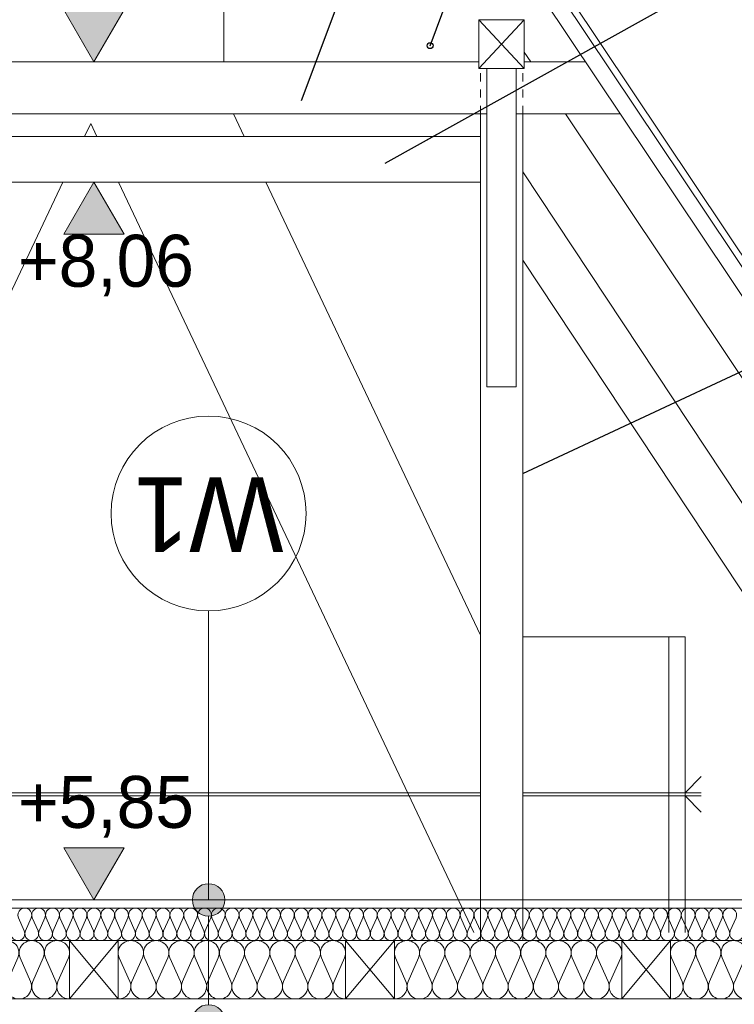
# Model space of a CAD drawing. Extents: x -623047 to -199286, y -27077 to 168279.
# Tile 12 of 194: x -609928 to -607727, y -6796 to -3765. Entities that reach past the tile are written whole.
import ezdxf

# ---------------------------------------------------------------- set-up
doc = ezdxf.new("R2010")
doc.units = 0
doc.header["$MEASUREMENT"] = 0
doc.linetypes.add('Hidden Line', pattern=[50, 25, -25])
for name, color, linetype, lineweight in [('0_Nr_Pióra__21', 7, 'Continuous', 9), ('0_Nr_Pióra__5', 7, 'Continuous', 13), ('Arch opisy_Nr_Pióra__1', 7, 'Continuous', 25), ('Arch opisy_Nr_Pióra__21', 7, 'Continuous', 9), ('INWENT KONST. DREWNIANA_Nr_Pióra__21', 7, 'Continuous', 9), ('INWENT OPISY_Nr_Pióra__21', 7, 'Continuous', 9), ('INWENT WYMIARY_Nr_Pióra__21', 7, 'Continuous', 9), ('Inwentaryzacja Konst._Nr_Pióra__1', 7, 'Continuous', 25)]:
    doc.layers.add(name, color=color, linetype=linetype, lineweight=lineweight)
for name, color, linetype in [('Arch ocieplenie', 7, 'Continuous'), ('Arch opisy', 7, 'Continuous'), ('INWENT WYMIARY', 7, 'Continuous')]:
    doc.layers.add(name, color=color, linetype=linetype)
for name, color, linetype, lineweight, true_color in [('Arch ocieplenie_Nr_Pióra__44', 7, 'Continuous', 13, 0x029e21), ('Arch stropy_Nr_Pióra__9', 7, 'Continuous', 13, 0x3dad99), ('Istniejące kominy_Nr_Pióra__2', 7, 'Continuous', 13, 0x7f7f7f)]:
    doc.layers.add(name, color=color, linetype=linetype, lineweight=lineweight, true_color=true_color)
doc.styles.add('GENERATED_STYLE_2', font='txt')
doc.styles.add('GENERATED_STYLE_5', font='txt')
doc.dimstyles.new('GENERATED_STYLE__5', dxfattribs={"dimtxt": 160.000002, "dimasz": 110.144928, "dimexe": 0.18, "dimexo": 40, "dimgap": 0.09, "dimtad": 1, "dimtih": 1, "dimtoh": 1, "dimdec": 0, "dimzin": 0, "dimdsep": 46, "dimtxsty": 'GENERATED_STYLE_2', "dimblk": 'ARROWHEAD_5', "dimblk1": 'ARROWHEAD_5', "dimblk2": 'ARROWHEAD_5', "dimcen": 0.09, "dimclrd": 7, "dimclre": 7, "dimclrt": 7, "dimazin": 0, "dimtfac": 1, "dimtdec": 4, "dimtmove": 2, "dimatfit": 3, "dimfxl": 0, "dimtolj": 1, "dimtzin": 0, "dimarcsym": 0})
doc.dimstyles.new('GENERATED_STYLE__7', dxfattribs={"dimtxt": 0.18, "dimasz": 182.4, "dimexe": 0.18, "dimexo": 0.0625, "dimgap": 0.09, "dimtad": 0, "dimtih": 1, "dimtoh": 1, "dimdec": 4, "dimzin": 0, "dimdsep": 46, "dimcen": 0.09, "dimadec": 0, "dimazin": 0, "dimtfac": 1, "dimtdec": 4, "dimtmove": 0, "dimatfit": 3, "dimldrblk": 'ARROWHEAD_5', "dimfxl": 0, "dimtolj": 1, "dimtzin": 0, "dimarcsym": 0})

# ---------------------------------------------------------------- blocks, each defined once
blk = doc.blocks.new('Izolacja cieplna 14_71', base_point=(-612699, -6599.6))
at = {"layer": 'Arch ocieplenie_Nr_Pióra__44', "linetype": 'Continuous'}
for p, q in [((-609931.3, -6529.4), (-609913.6, -6569.8)), ((-609910, -6569.8), (-609892.3, -6529.4)), ((-609888.7, -6529.4), (-609871, -6569.8)), ((-609867.5, -6569.8), (-609849.8, -6529.4)), ((-609846.2, -6529.4), (-609828.5, -6569.8)), ((-609824.9, -6569.8), (-609807.2, -6529.4)), ((-609803.6, -6529.4), (-609785.9, -6569.8)), ((-609782.4, -6569.8), (-609764.7, -6529.4)), ((-609761.1, -6529.4), (-609743.4, -6569.8)), ((-609739.8, -6569.8), (-609722.1, -6529.4)), ((-609718.5, -6529.4), (-609700.8, -6569.8)), ((-609697.3, -6569.8), (-609679.6, -6529.4)), ((-609676, -6529.4), (-609658.3, -6569.8)), ((-609654.7, -6569.8), (-609637, -6529.4)), ((-609633.4, -6529.4), (-609615.7, -6569.8)), ((-609612.2, -6569.8), (-609594.4, -6529.4)), ((-609590.9, -6529.4), (-609573.2, -6569.8)), ((-609569.6, -6569.8), (-609551.9, -6529.4)), ((-609548.3, -6529.4), (-609530.6, -6569.8)), ((-609527, -6569.8), (-609509.3, -6529.4)), ((-609505.8, -6529.4), (-609488.1, -6569.8)), ((-609484.5, -6569.8), (-609466.8, -6529.4)), ((-609463.2, -6529.4), (-609445.5, -6569.8)), ((-609441.9, -6569.8), (-609424.2, -6529.4)), ((-609420.7, -6529.4), (-609403, -6569.8)), ((-609399.4, -6569.8), (-609381.7, -6529.4)), ((-609378.1, -6529.4), (-609360.4, -6569.8)), ((-609356.8, -6569.8), (-609339.1, -6529.4)), ((-609335.6, -6529.4), (-609317.9, -6569.8)), ((-609314.3, -6569.8), (-609296.6, -6529.4)), ((-609293, -6529.4), (-609275.3, -6569.8)), ((-609271.7, -6569.8), (-609254, -6529.4)), ((-609250.4, -6529.4), (-609232.7, -6569.8)), ((-609229.2, -6569.8), (-609211.5, -6529.4)), ((-609207.9, -6529.4), (-609190.2, -6569.8)), ((-609186.6, -6569.8), (-609168.9, -6529.4)), ((-609165.3, -6529.4), (-609147.6, -6569.8)), ((-609144.1, -6569.8), (-609126.4, -6529.4)), ((-609122.8, -6529.4), (-609105.1, -6569.8)), ((-609101.5, -6569.8), (-609083.8, -6529.4)), ((-609080.2, -6529.4), (-609062.5, -6569.8)), ((-609059, -6569.8), (-609041.3, -6529.4)), ((-609037.7, -6529.4), (-609020, -6569.8)), ((-609016.4, -6569.8), (-608998.7, -6529.4)), ((-608995.1, -6529.4), (-608977.4, -6569.8)), ((-608973.9, -6569.8), (-608956.2, -6529.4)), ((-608952.6, -6529.4), (-608934.9, -6569.8)), ((-608931.3, -6569.8), (-608913.6, -6529.4)), ((-608910, -6529.4), (-608892.3, -6569.8)), ((-608888.7, -6569.8), (-608871, -6529.4)), ((-608867.5, -6529.4), (-608849.8, -6569.8)), ((-608846.2, -6569.8), (-608828.5, -6529.4)), ((-608824.9, -6529.4), (-608807.2, -6569.8)), ((-608803.6, -6569.8), (-608785.9, -6529.4)), ((-608782.4, -6529.4), (-608764.7, -6569.8)), ((-608761.1, -6569.8), (-608743.4, -6529.4)), ((-608739.8, -6529.4), (-608722.1, -6569.8)), ((-608718.5, -6569.8), (-608700.8, -6529.4)), ((-608697.3, -6529.4), (-608679.6, -6569.8)), ((-608676, -6569.8), (-608658.3, -6529.4)), ((-608654.7, -6529.4), (-608637, -6569.8)), ((-608633.4, -6569.8), (-608615.7, -6529.4)), ((-608612.2, -6529.4), (-608594.4, -6569.8)), ((-608590.9, -6569.8), (-608573.2, -6529.4)), ((-608569.6, -6529.4), (-608551.9, -6569.8)), ((-608548.3, -6569.8), (-608530.6, -6529.4)), ((-608527, -6529.4), (-608509.3, -6569.8)), ((-608505.8, -6569.8), (-608488.1, -6529.4)), ((-608484.5, -6529.4), (-608466.8, -6569.8)), ((-608463.2, -6569.8), (-608445.5, -6529.4)), ((-608441.9, -6529.4), (-608424.2, -6569.8)), ((-608420.7, -6569.8), (-608403, -6529.4)), ((-608399.4, -6529.4), (-608381.7, -6569.8)), ((-608378.1, -6569.8), (-608360.4, -6529.4)), ((-608356.8, -6529.4), (-608339.1, -6569.8)), ((-608335.6, -6569.8), (-608317.9, -6529.4)), ((-608314.3, -6529.4), (-608296.6, -6569.8)), ((-608293, -6569.8), (-608275.3, -6529.4)), ((-608271.7, -6529.4), (-608254, -6569.8)), ((-608250.4, -6569.8), (-608232.7, -6529.4)), ((-608229.2, -6529.4), (-608211.5, -6569.8)), ((-608207.9, -6569.8), (-608190.2, -6529.4)), ((-608186.6, -6529.4), (-608168.9, -6569.8)), ((-608165.3, -6569.8), (-608147.6, -6529.4)), ((-608144.1, -6529.4), (-608126.4, -6569.8)), ((-608122.8, -6569.8), (-608105.1, -6529.4)), ((-608101.5, -6529.4), (-608083.8, -6569.8)), ((-608080.2, -6569.8), (-608062.5, -6529.4)), ((-608059, -6529.4), (-608041.3, -6569.8)), ((-608037.7, -6569.8), (-608020, -6529.4)), ((-608016.4, -6529.4), (-607998.7, -6569.8)), ((-607995.1, -6569.8), (-607977.4, -6529.4)), ((-607973.9, -6529.4), (-607956.2, -6569.8)), ((-607952.6, -6569.8), (-607934.9, -6529.4)), ((-607931.3, -6529.4), (-607913.6, -6569.8)), ((-607910, -6569.8), (-607892.3, -6529.4)), ((-607888.7, -6529.4), (-607871, -6569.8)), ((-607867.5, -6569.8), (-607849.8, -6529.4)), ((-607846.2, -6529.4), (-607828.5, -6569.8)), ((-607824.9, -6569.8), (-607807.2, -6529.4)), ((-607803.6, -6529.4), (-607785.9, -6569.8)), ((-607782.4, -6569.8), (-607764.7, -6529.4)), ((-607761.1, -6529.4), (-607743.4, -6569.8)), ((-607739.8, -6569.8), (-607722.1, -6529.4))]:
    blk.add_line(p, q, dxfattribs=at)
for centre, start_param, end_param in [((-609911.8, -6520.9), 5.870392, 9.837571), ((-609869.3, -6520.9), 5.870392, 9.837571), ((-609826.7, -6520.9), 5.870392, 9.837571), ((-609784.2, -6520.9), 5.870392, 9.837571), ((-609741.6, -6520.9), 5.870392, 9.837571), ((-609699, -6520.9), 5.870392, 9.837571), ((-609656.5, -6520.9), 5.870392, 9.837571), ((-609613.9, -6520.9), 5.870392, 9.837571), ((-609571.4, -6520.9), 5.870392, 9.837571), ((-609528.8, -6520.9), 5.870392, 9.837571), ((-609486.3, -6520.9), 5.870392, 9.837571), ((-609443.7, -6520.9), 5.870392, 9.837571), ((-609401.2, -6520.9), 5.870392, 9.837571), ((-609358.6, -6520.9), 5.870392, 9.837571), ((-609316.1, -6520.9), 5.870392, 9.837571), ((-609273.5, -6520.9), 5.870392, 9.837571), ((-609231, -6520.9), 5.870392, 9.837571), ((-609188.4, -6520.9), 5.870392, 9.837571), ((-609145.9, -6520.9), 5.870392, 9.837571), ((-609103.3, -6520.9), 5.870392, 9.837571), ((-609060.7, -6520.9), 5.870392, 9.837571), ((-609018.2, -6520.9), 5.870392, 9.837571), ((-608975.6, -6520.9), 5.870392, 9.837571), ((-608933.1, -6520.9), 5.870392, 9.837571), ((-608890.5, -6520.9), 5.870392, 9.837571), ((-608848, -6520.9), 5.870392, 9.837571), ((-608805.4, -6520.9), 5.870392, 9.837571), ((-608762.9, -6520.9), 5.870392, 9.837571), ((-608720.3, -6520.9), 5.870392, 9.837571), ((-608677.8, -6520.9), 5.870392, 9.837571), ((-608635.2, -6520.9), 5.870392, 9.837571), ((-608592.7, -6520.9), 5.870392, 9.837571), ((-608550.1, -6520.9), 5.870392, 9.837571), ((-608507.6, -6520.9), 5.870392, 9.837571), ((-608465, -6520.9), 5.870392, 9.837571), ((-608422.4, -6520.9), 5.870392, 9.837571), ((-608379.9, -6520.9), 5.870392, 9.837571), ((-608337.3, -6520.9), 5.870392, 9.837571), ((-608294.8, -6520.9), 5.870392, 9.837571), ((-608252.2, -6520.9), 5.870392, 9.837571), ((-608209.7, -6520.9), 5.870392, 9.837571), ((-608167.1, -6520.9), 5.870392, 9.837571), ((-608124.6, -6520.9), 5.870392, 9.837571), ((-608082, -6520.9), 5.870392, 9.837571), ((-608039.5, -6520.9), 5.870392, 9.837571), ((-607996.9, -6520.9), 5.870392, 9.837571), ((-607954.4, -6520.9), 5.870392, 9.837571), ((-607911.8, -6520.9), 5.870392, 9.837571), ((-607869.3, -6520.9), 5.870392, 9.837571), ((-607826.7, -6520.9), 5.870392, 9.837571), ((-607784.2, -6520.9), 5.870392, 9.837571), ((-607741.6, -6520.9), 5.870392, 9.837571), ((-609933.1, -6578.4), 2.7288, 6.695979), ((-609890.5, -6578.4), 2.7288, 6.695979), ((-609848, -6578.4), 2.7288, 6.695979), ((-609805.4, -6578.4), 2.7288, 6.695979), ((-609762.9, -6578.4), 2.7288, 6.695979), ((-609720.3, -6578.4), 2.7288, 6.695979), ((-609677.8, -6578.4), 2.7288, 6.695979), ((-609635.2, -6578.4), 2.7288, 6.695979), ((-609592.7, -6578.4), 2.7288, 6.695979), ((-609550.1, -6578.4), 2.7288, 6.695979), ((-609507.6, -6578.4), 2.7288, 6.695979), ((-609465, -6578.4), 2.7288, 6.695979), ((-609422.4, -6578.4), 2.7288, 6.695979), ((-609379.9, -6578.4), 2.7288, 6.695979), ((-609337.3, -6578.4), 2.7288, 6.695979), ((-609294.8, -6578.4), 2.7288, 6.695979), ((-609252.2, -6578.4), 2.7288, 6.695979), ((-609209.7, -6578.4), 2.7288, 6.695979), ((-609167.1, -6578.4), 2.7288, 6.695979), ((-609124.6, -6578.4), 2.7288, 6.695979), ((-609082, -6578.4), 2.7288, 6.695979), ((-609039.5, -6578.4), 2.7288, 6.695979), ((-608996.9, -6578.4), 2.7288, 6.695979), ((-608954.4, -6578.4), 2.7288, 6.695979), ((-608911.8, -6578.4), 2.7288, 6.695979), ((-608869.3, -6578.4), 2.7288, 6.695979), ((-608826.7, -6578.4), 2.7288, 6.695979), ((-608784.2, -6578.4), 2.7288, 6.695979), ((-608741.6, -6578.4), 2.7288, 6.695979), ((-608699, -6578.4), 2.7288, 6.695979), ((-608656.5, -6578.4), 2.7288, 6.695979), ((-608613.9, -6578.4), 2.7288, 6.695979), ((-608571.4, -6578.4), 2.7288, 6.695979), ((-608528.8, -6578.4), 2.7288, 6.695979), ((-608486.3, -6578.4), 2.7288, 6.695979), ((-608443.7, -6578.4), 2.7288, 6.695979), ((-608401.2, -6578.4), 2.7288, 6.695979), ((-608358.6, -6578.4), 2.7288, 6.695979), ((-608316.1, -6578.4), 2.7288, 6.695979), ((-608273.5, -6578.4), 2.7288, 6.695979), ((-608231, -6578.4), 2.7288, 6.695979), ((-608188.4, -6578.4), 2.7288, 6.695979), ((-608145.9, -6578.4), 2.7288, 6.695979), ((-608103.3, -6578.4), 2.7288, 6.695979), ((-608060.7, -6578.4), 2.7288, 6.695979), ((-608018.2, -6578.4), 2.7288, 6.695979), ((-607975.6, -6578.4), 2.7288, 6.695979), ((-607933.1, -6578.4), 2.7288, 6.695979), ((-607890.5, -6578.4), 2.7288, 6.695979), ((-607848, -6578.4), 2.7288, 6.695979), ((-607805.4, -6578.4), 2.7288, 6.695979), ((-607762.9, -6578.4), 2.7288, 6.695979), ((-607720.3, -6578.4), 2.7288, 6.695979)]:
    blk.add_ellipse(centre, major_axis=(21.3, 0), ratio=0.999587, start_param=start_param, end_param=end_param, dxfattribs=at)
blk = doc.blocks.new('Izolacja cieplna 14_72', base_point=(-610474, -6779.6))
at = {"layer": 'Arch ocieplenie_Nr_Pióra__44', "linetype": 'Continuous'}
for p, q in [((-610470.8, -6653.3), (-610438.4, -6726)), ((-610431.9, -6726), (-610399.5, -6653.3)), ((-610393, -6653.3), (-610360.6, -6726)), ((-610354.1, -6726), (-610321.8, -6653.3)), ((-610315.2, -6653.3), (-610282.9, -6726)), ((-610276.3, -6726), (-610244, -6653.3)), ((-610237.4, -6653.3), (-610205.1, -6726)), ((-610198.6, -6726), (-610166.2, -6653.3)), ((-610159.7, -6653.3), (-610127.3, -6726)), ((-610120.8, -6726), (-610088.4, -6653.3)), ((-610081.9, -6653.3), (-610049.5, -6726)), ((-610043, -6726), (-610010.6, -6653.3)), ((-610004.1, -6653.3), (-609971.8, -6726)), ((-609965.2, -6726), (-609932.9, -6653.3)), ((-609926.3, -6653.3), (-609894, -6726)), ((-609887.4, -6726), (-609855.1, -6653.3)), ((-609848.6, -6653.3), (-609816.2, -6726)), ((-609809.7, -6726), (-609777.3, -6653.3))]:
    blk.add_line(p, q, dxfattribs=at)
for centre, start_param, end_param in [((-610435.2, -6637.9), 5.870392, 9.837571), ((-610357.4, -6637.9), 5.870392, 9.837571), ((-610279.6, -6637.9), 5.870392, 9.837571), ((-610201.8, -6637.9), 5.870392, 9.837571), ((-610124, -6637.9), 5.870392, 9.837571), ((-610046.3, -6637.9), 5.870392, 9.837571), ((-609968.5, -6637.9), 5.870392, 9.837571), ((-609890.7, -6637.9), 5.870392, 9.837571), ((-609812.9, -6637.9), 5.870392, 9.837571), ((-610474, -6741.3), 4.712389, 6.695979), ((-610396.3, -6741.3), 2.7288, 6.695979), ((-610318.5, -6741.3), 2.7288, 6.695979), ((-610240.7, -6741.3), 2.7288, 6.695979), ((-610162.9, -6741.3), 2.7288, 6.695979), ((-610085.2, -6741.3), 2.7288, 6.695979), ((-610007.4, -6741.3), 2.7288, 6.695979), ((-609929.6, -6741.3), 2.7288, 6.695979), ((-609851.8, -6741.3), 2.7288, 6.695979), ((-609774, -6741.3), 2.7288, 4.712389)]:
    blk.add_ellipse(centre, major_axis=(38.9, 0), ratio=0.984395, start_param=start_param, end_param=end_param, dxfattribs=at)
blk = doc.blocks.new('Izolacja cieplna 14_76', base_point=(-609624, -6779.6))
at = {"layer": 'Arch ocieplenie_Nr_Pióra__44', "linetype": 'Continuous'}
for p, q in [((-609620.8, -6653.3), (-609588.4, -6726)), ((-609581.9, -6726), (-609549.5, -6653.3)), ((-609543, -6653.3), (-609510.6, -6726)), ((-609504.1, -6726), (-609471.8, -6653.3)), ((-609465.2, -6653.3), (-609432.9, -6726)), ((-609426.3, -6726), (-609394, -6653.3)), ((-609387.4, -6653.3), (-609355.1, -6726)), ((-609348.6, -6726), (-609316.2, -6653.3)), ((-609309.7, -6653.3), (-609277.3, -6726)), ((-609270.8, -6726), (-609238.4, -6653.3)), ((-609231.9, -6653.3), (-609199.5, -6726)), ((-609193, -6726), (-609160.6, -6653.3)), ((-609154.1, -6653.3), (-609121.8, -6726)), ((-609115.2, -6726), (-609082.9, -6653.3)), ((-609076.3, -6653.3), (-609044, -6726)), ((-609037.4, -6726), (-609005.1, -6653.3)), ((-608998.6, -6653.3), (-608966.2, -6726)), ((-608959.7, -6726), (-608927.3, -6653.3))]:
    blk.add_line(p, q, dxfattribs=at)
for centre, start_param, end_param in [((-609585.2, -6637.9), 5.870392, 9.837571), ((-609507.4, -6637.9), 5.870392, 9.837571), ((-609429.6, -6637.9), 5.870392, 9.837571), ((-609351.8, -6637.9), 5.870392, 9.837571), ((-609274, -6637.9), 5.870392, 9.837571), ((-609196.3, -6637.9), 5.870392, 9.837571), ((-609118.5, -6637.9), 5.870392, 9.837571), ((-609040.7, -6637.9), 5.870392, 9.837571), ((-608962.9, -6637.9), 5.870392, 9.837571), ((-609624, -6741.3), 4.712389, 6.695979), ((-609546.3, -6741.3), 2.7288, 6.695979), ((-609468.5, -6741.3), 2.7288, 6.695979), ((-609390.7, -6741.3), 2.7288, 6.695979), ((-609312.9, -6741.3), 2.7288, 6.695979), ((-609235.2, -6741.3), 2.7288, 6.695979), ((-609157.4, -6741.3), 2.7288, 6.695979), ((-609079.6, -6741.3), 2.7288, 6.695979), ((-609001.8, -6741.3), 2.7288, 6.695979), ((-608924, -6741.3), 2.7288, 4.712389)]:
    blk.add_ellipse(centre, major_axis=(38.9, 0), ratio=0.984395, start_param=start_param, end_param=end_param, dxfattribs=at)
blk = doc.blocks.new('Izolacja cieplna 14_77', base_point=(-608774, -6779.6))
at = {"layer": 'Arch ocieplenie_Nr_Pióra__44', "linetype": 'Continuous'}
for p, q in [((-608770.8, -6653.3), (-608738.4, -6726)), ((-608731.9, -6726), (-608699.5, -6653.3)), ((-608693, -6653.3), (-608660.6, -6726)), ((-608654.1, -6726), (-608621.8, -6653.3)), ((-608615.2, -6653.3), (-608582.9, -6726)), ((-608576.3, -6726), (-608544, -6653.3)), ((-608537.4, -6653.3), (-608505.1, -6726)), ((-608498.6, -6726), (-608466.2, -6653.3)), ((-608459.7, -6653.3), (-608427.3, -6726)), ((-608420.8, -6726), (-608388.4, -6653.3)), ((-608381.9, -6653.3), (-608349.5, -6726)), ((-608343, -6726), (-608310.6, -6653.3)), ((-608304.1, -6653.3), (-608271.8, -6726)), ((-608265.2, -6726), (-608232.9, -6653.3)), ((-608226.3, -6653.3), (-608194, -6726)), ((-608187.4, -6726), (-608155.1, -6653.3)), ((-608148.6, -6653.3), (-608116.2, -6726)), ((-608109.7, -6726), (-608077.3, -6653.3))]:
    blk.add_line(p, q, dxfattribs=at)
for centre, start_param, end_param in [((-608735.2, -6637.9), 5.870392, 9.837571), ((-608657.4, -6637.9), 5.870392, 9.837571), ((-608579.6, -6637.9), 5.870392, 9.837571), ((-608501.8, -6637.9), 5.870392, 9.837571), ((-608424, -6637.9), 5.870392, 9.837571), ((-608346.3, -6637.9), 5.870392, 9.837571), ((-608268.5, -6637.9), 5.870392, 9.837571), ((-608190.7, -6637.9), 5.870392, 9.837571), ((-608112.9, -6637.9), 5.870392, 9.837571), ((-608774, -6741.3), 4.712389, 6.695979), ((-608696.3, -6741.3), 2.7288, 6.695979), ((-608618.5, -6741.3), 2.7288, 6.695979), ((-608540.7, -6741.3), 2.7288, 6.695979), ((-608462.9, -6741.3), 2.7288, 6.695979), ((-608385.2, -6741.3), 2.7288, 6.695979), ((-608307.4, -6741.3), 2.7288, 6.695979), ((-608229.6, -6741.3), 2.7288, 6.695979), ((-608151.8, -6741.3), 2.7288, 6.695979), ((-608074, -6741.3), 2.7288, 4.712389)]:
    blk.add_ellipse(centre, major_axis=(38.9, 0), ratio=0.984395, start_param=start_param, end_param=end_param, dxfattribs=at)
blk = doc.blocks.new('Izolacja cieplna 14_78', base_point=(-607924, -6779.6))
at = {"layer": 'Arch ocieplenie_Nr_Pióra__44', "linetype": 'Continuous'}
for p, q in [((-607920.8, -6653.3), (-607888.4, -6726)), ((-607881.9, -6726), (-607849.5, -6653.3)), ((-607843, -6653.3), (-607810.6, -6726)), ((-607804.1, -6726), (-607771.8, -6653.3)), ((-607765.2, -6653.3), (-607732.9, -6726)), ((-607726.3, -6726), (-607694, -6653.3)), ((-607687.4, -6653.3), (-607655.1, -6726)), ((-607648.6, -6726), (-607616.2, -6653.3)), ((-607609.7, -6653.3), (-607577.3, -6726)), ((-607570.8, -6726), (-607538.4, -6653.3)), ((-607531.9, -6653.3), (-607499.5, -6726)), ((-607493, -6726), (-607460.6, -6653.3)), ((-607454.1, -6653.3), (-607421.8, -6726)), ((-607415.2, -6726), (-607382.9, -6653.3)), ((-607376.3, -6653.3), (-607344, -6726)), ((-607337.4, -6726), (-607305.1, -6653.3)), ((-607298.6, -6653.3), (-607266.2, -6726)), ((-607259.7, -6726), (-607227.3, -6653.3))]:
    blk.add_line(p, q, dxfattribs=at)
for centre, start_param, end_param in [((-607885.2, -6637.9), 5.870392, 9.837571), ((-607807.4, -6637.9), 5.870392, 9.837571), ((-607729.6, -6637.9), 5.870392, 9.837571), ((-607651.8, -6637.9), 5.870392, 9.837571), ((-607574, -6637.9), 5.870392, 9.837571), ((-607496.3, -6637.9), 5.870392, 9.837571), ((-607418.5, -6637.9), 5.870392, 9.837571), ((-607340.7, -6637.9), 5.870392, 9.837571), ((-607262.9, -6637.9), 5.870392, 9.837571), ((-607924, -6741.3), 4.712389, 6.695979), ((-607846.3, -6741.3), 2.7288, 6.695979), ((-607768.5, -6741.3), 2.7288, 6.695979), ((-607690.7, -6741.3), 2.7288, 6.695979), ((-607612.9, -6741.3), 2.7288, 6.695979), ((-607535.2, -6741.3), 2.7288, 6.695979), ((-607457.4, -6741.3), 2.7288, 6.695979), ((-607379.6, -6741.3), 2.7288, 6.695979), ((-607301.8, -6741.3), 2.7288, 6.695979), ((-607224, -6741.3), 2.7288, 4.712389)]:
    blk.add_ellipse(centre, major_axis=(38.9, 0), ratio=0.984395, start_param=start_param, end_param=end_param, dxfattribs=at)
blk = doc.blocks.new('Wymiary_28', base_point=(-609699, -3894.6))
at = {"layer": 'INWENT WYMIARY_Nr_Pióra__21', "linetype": 'Continuous'}
blk.add_hatch(color=256, dxfattribs=at).paths.add_polyline_path([(-609699, -3894.6), (-609791.8, -3734.6), (-609606.2, -3734.6)], flags=0)
for p, q in [((-609699, -3894.6), (-609791.8, -3734.6)), ((-609791.8, -3734.6), (-609606.2, -3734.6)), ((-609606.2, -3734.6), (-609699, -3894.6)), ((-609699, -3894.6), (-609819, -3894.6)), ((-609699, -3894.6), (-609579, -3894.6))]:
    blk.add_line(p, q, dxfattribs=at)
at = {"layer": 'INWENT WYMIARY_Nr_Pióra__21', "insert": (-609932.5, -3702.6), "char_height": 160, "attachment_point": 7, "style": 'GENERATED_STYLE_2'}
blk.add_mtext('{+8,43}', dxfattribs=at)
blk = doc.blocks.new('Wymiary_138', base_point=(-609699, -4264.6))
at = {"layer": 'INWENT WYMIARY_Nr_Pióra__21', "linetype": 'Continuous'}
blk.add_hatch(color=256, dxfattribs=at).paths.add_polyline_path([(-609699, -4264.6), (-609791.8, -4424.6), (-609606.2, -4424.6)], flags=0)
for p, q in [((-609699, -4264.6), (-609819, -4264.6)), ((-609699, -4264.6), (-609791.8, -4424.6)), ((-609699, -4264.6), (-609579, -4264.6)), ((-609606.2, -4424.6), (-609699, -4264.6)), ((-609791.8, -4424.6), (-609606.2, -4424.6))]:
    blk.add_line(p, q, dxfattribs=at)
at = {"layer": 'INWENT WYMIARY_Nr_Pióra__21', "insert": (-609932.5, -4616.6), "char_height": 160, "attachment_point": 7, "style": 'GENERATED_STYLE_2'}
blk.add_mtext('{+8,06}', dxfattribs=at)
blk = doc.blocks.new('Wymiary_146', base_point=(-609699, -6474.6))
at = {"layer": 'INWENT WYMIARY_Nr_Pióra__21', "linetype": 'Continuous'}
blk.add_hatch(color=256, dxfattribs=at).paths.add_polyline_path([(-609699, -6474.6), (-609791.8, -6314.6), (-609606.2, -6314.6)], flags=0)
for p, q in [((-609699, -6474.6), (-609791.8, -6314.6)), ((-609791.8, -6314.6), (-609606.2, -6314.6)), ((-609606.2, -6314.6), (-609699, -6474.6)), ((-609699, -6474.6), (-609819, -6474.6)), ((-609699, -6474.6), (-609579, -6474.6))]:
    blk.add_line(p, q, dxfattribs=at)
at = {"layer": 'INWENT WYMIARY_Nr_Pióra__21', "insert": (-609932.5, -6282.6), "char_height": 160, "attachment_point": 7, "style": 'GENERATED_STYLE_2'}
blk.add_mtext('{+5,85}', dxfattribs=at)
blk = doc.blocks.new('*D774')
at = {"layer": '0_Nr_Pióra__5', "linetype": 'Continuous'}
for points in [[(-612130.7, -6296.7), (-612178.5, -6191.1), (-612119.3, -6181.3)], [(-612095.3, -6779.6), (-612067.2, -6892.1), (-612127.1, -6891.1)]]:
    blk.add_hatch(color=256, dxfattribs=at).paths.add_polyline_path(points, flags=0)
for p, q in [((-612178.5, -6191.1), (-612119.3, -6181.3)), ((-612130.7, -6296.7), (-612119.3, -6181.3)), ((-612130.7, -6296.7), (-612178.5, -6191.1)), ((-612509, -6352.4), (-612023.1, -6280.8)), ((-612095.3, -6779.6), (-612127.1, -6891.1)), ((-612095.3, -6779.6), (-612067.2, -6892.1)), ((-612067.2, -6892.1), (-612127.1, -6891.1))]:
    blk.add_line(p, q, dxfattribs=at)
for start, end in [(10.3217, 10.8244), (0, 8.3847), (357.5603, 358.063)]:
    blk.add_arc((-615407.2, -6779.6), 3312, start, end, dxfattribs=at)
at = {"layer": '0_Nr_Pióra__21', "insert": (-611944.5, -6253.3), "char_height": 160, "attachment_point": 7, "style": 'GENERATED_STYLE_2'}
blk.add_mtext('{8,38°}', dxfattribs=at)
blk = doc.blocks.new('ARROWHEAD_5')
at = {"color": 0, "linetype": 'Continuous', "lineweight": 0}
blk.add_line((0, 0), (-1, 0), dxfattribs=at)
blk.add_solid([(-1, 0.2679), (0, 0), (-1, -0.2679), (-1, 0.2679)], dxfattribs=at)
blk = doc.blocks.new('*D775')
at = {"layer": '0_Nr_Pióra__5', "linetype": 'Continuous'}
for points in [[(-607076.1, -6324.9), (-607060.6, -6439.8), (-607120.1, -6432.1)], [(-607109.4, -6779.6), (-607137.4, -6667.1), (-607077.4, -6668.2)]]:
    blk.add_hatch(color=256, dxfattribs=at).paths.add_polyline_path(points, flags=0)
for p, q in [((-606889.1, -6352.4), (-607183.6, -6309)), ((-607076.1, -6324.9), (-607120.1, -6432.1)), ((-607076.1, -6324.9), (-607060.6, -6439.8)), ((-607060.6, -6439.8), (-607120.1, -6432.1)), ((-607109.4, -6779.6), (-607137.4, -6667.1)), ((-607137.4, -6667.1), (-607077.4, -6668.2)), ((-607109.4, -6779.6), (-607077.4, -6668.2))]:
    blk.add_line(p, q, dxfattribs=at)
blk.add_arc((-603990.9, -6779.6), 3118.5, 173.6724, 177.9429, dxfattribs=at)
at = {"layer": '0_Nr_Pióra__21', "insert": (-607709.4, -6366.1), "char_height": 160, "attachment_point": 7, "style": 'GENERATED_STYLE_2'}
blk.add_mtext('{8,38°}', dxfattribs=at)
blk = doc.blocks.new('Linia_121', base_point=(-609346, -6847.1))
at = {"layer": 'Arch opisy_Nr_Pióra__21', "linetype": 'Continuous'}
for points in [[(-609296, -6474.6), (-609299.9, -6455.5), (-609310.7, -6439.3), (-609326.9, -6428.4), (-609346, -6424.6), (-609365.2, -6428.4), (-609381.4, -6439.3), (-609392.2, -6455.5), (-609396, -6474.6), (-609392.2, -6493.7), (-609381.4, -6510), (-609365.2, -6520.8), (-609346, -6524.6), (-609326.9, -6520.8), (-609310.7, -6510), (-609299.9, -6493.7)], [(-609296, -6847.1), (-609299.9, -6828), (-609310.7, -6811.8), (-609326.9, -6800.9), (-609346, -6797.1), (-609365.2, -6800.9), (-609381.4, -6811.8), (-609392.2, -6828), (-609396, -6847.1), (-609392.2, -6866.2), (-609381.4, -6882.5), (-609365.2, -6893.3), (-609346, -6897.1), (-609326.9, -6893.3), (-609310.7, -6882.5), (-609299.9, -6866.2)]]:
    blk.add_hatch(color=256, dxfattribs=at).paths.add_polyline_path(points, flags=0)
blk.add_line((-609346, -6797.1), (-609346, -6524.6), dxfattribs=at)
for centre in [(-609346, -6474.6), (-609346, -6847.1)]:
    blk.add_circle(centre, 50, dxfattribs=at)
blk = doc.blocks.new('Linia_122', base_point=(-609346, -6474.6))
at = {"layer": 'Arch opisy_Nr_Pióra__21', "linetype": 'Continuous'}
blk.add_line((-609346, -6474.6), (-609346, -5584.8), dxfattribs=at)
blk.add_circle((-609346, -5284.8), 300, dxfattribs=at)

msp = doc.modelspace()

# ---------------------------------------------------------------- linework, layer by layer
at = {"layer": 'Arch stropy_Nr_Pióra__9', "linetype": 'Continuous'}
for p, q in [((-606699, -6474.6), (-612699, -6474.6)), ((-606699, -6499.6), (-612699, -6499.6))]:
    msp.add_line(p, q, dxfattribs=at)
at = {"layer": 'INWENT KONST. DREWNIANA_Nr_Pióra__21', "linetype": 'Continuous'}
for p, q in [((-609699, -1505), (-606530.9, -6243.5)), ((-609699, -1541), (-606557.6, -6239.6)), ((-609699, -1631), (-606377, -6599.6)), ((-608374, -3764.6), (-608514, -3764.6)), ((-608514, -3764.6), (-608514, -3914.6)), ((-608514, -3914.6), (-608374, -3764.6)), ((-608374, -3914.6), (-608514, -3764.6)), ((-608374, -3914.6), (-608374, -3764.6)), ((-608374, -3864.6), (-608354, -3894.6)), ((-608514, -3894.6), (-610884, -3894.6)), ((-608185.6, -3894.6), (-608374, -3894.6)), ((-608514, -3914.6), (-608374, -3914.6)), ((-608489, -4894.6), (-608489, -3914.6)), ((-608489, -3914.6), (-608399, -3914.6)), ((-608399, -3914.6), (-608399, -4894.6)), ((-608489, -4054.6), (-610909, -4054.6)), ((-608509, -6599.6), (-608509, -4054.6)), ((-608078.6, -4054.6), (-608399, -4054.6)), ((-608379, -6599.6), (-608379, -4054.6)), ((-608247, -4054.6), (-606639, -6459.6)), ((-608509, -4124.6), (-610889, -4124.6)), ((-606812.6, -6599.6), (-608379, -4232.8)), ((-608509, -4264.6), (-610889, -4264.6)), ((-606992.5, -6599.6), (-608379, -4504.6)), ((-608489, -4894.6), (-608399, -4894.6)), ((-605029, -6599.6), (-614369, -6599.6)), ((-609774, -6779.6), (-609774, -6599.6)), ((-609774, -6599.6), (-609624, -6599.6)), ((-609774, -6599.6), (-609624, -6779.6)), ((-609774, -6779.6), (-609624, -6599.6)), ((-609624, -6599.6), (-609624, -6779.6)), ((-608924, -6779.6), (-608924, -6599.6)), ((-608924, -6599.6), (-608774, -6599.6)), ((-608924, -6599.6), (-608774, -6779.6)), ((-608924, -6779.6), (-608774, -6599.6)), ((-608774, -6599.6), (-608774, -6779.6)), ((-608074, -6779.6), (-608074, -6599.6)), ((-608074, -6599.6), (-607924, -6599.6)), ((-608074, -6599.6), (-607924, -6779.6)), ((-608074, -6779.6), (-607924, -6599.6)), ((-607924, -6599.6), (-607924, -6779.6)), ((-605029, -6779.6), (-614369, -6779.6)), ((-609624, -6779.6), (-609774, -6779.6)), ((-608774, -6779.6), (-608924, -6779.6)), ((-607924, -6779.6), (-608074, -6779.6))]:
    msp.add_line(p, q, dxfattribs=at)
at = {"layer": 'INWENT KONST. DREWNIANA_Nr_Pióra__21', "linetype": 'Hidden Line'}
for p, q in [((-608509, -4054.6), (-608509, -3914.6)), ((-608379, -4054.6), (-608379, -3914.6))]:
    msp.add_line(p, q, dxfattribs=at)
at = {"layer": 'Inwentaryzacja Konst._Nr_Pióra__1', "linetype": 'Continuous'}
msp.add_circle((-608664, -3844.6), 9, dxfattribs=at)
at = {"layer": 'Istniejące kominy_Nr_Pióra__2', "linetype": 'Continuous'}
for p, q in [((-609299, -2481.1), (-609299, -3894.6)), ((-609236.4, -4124.6), (-609269.6, -4054.6)), ((-609728, -4124.6), (-609709, -4084.6)), ((-609690.1, -4124.6), (-609709, -4084.6)), ((-610889, -6574.6), (-609794.3, -4264.6)), ((-608529, -6574.6), (-609623.7, -4264.6)), ((-608509, -5659.4), (-609170, -4264.6)), ((-607879, -5664.6), (-608379, -5664.6)), ((-607929, -6574.6), (-607929, -5664.6)), ((-607879, -6574.6), (-607879, -5664.6)), ((-607879, -6144.6), (-607829, -6094.6)), ((-610889, -6144.6), (-608509, -6144.6)), ((-608379, -6144.6), (-607829, -6144.6)), ((-610889, -6154.6), (-608509, -6154.6)), ((-608379, -6154.6), (-607829, -6154.6)), ((-607879, -6154.6), (-607829, -6204.6))]:
    msp.add_line(p, q, dxfattribs=at)

# ---------------------------------------------------------------- block references
at = {"layer": 'Arch ocieplenie', "color": 104, "linetype": 'Continuous', "lineweight": 13, "true_color": 0x029e21}
for name, p in [('Izolacja cieplna 14_71', (-612699, -6599.6)), ('Izolacja cieplna 14_72', (-610474, -6779.6)), ('Izolacja cieplna 14_76', (-609624, -6779.6)), ('Izolacja cieplna 14_77', (-608774, -6779.6)), ('Izolacja cieplna 14_78', (-607924, -6779.6))]:
    msp.add_blockref(name, p, dxfattribs=at)
at = {"layer": 'Arch opisy', "linetype": 'Continuous'}
for name, p in [('Linia_122', (-609346, -6474.6)), ('Linia_121', (-609346, -6847.1))]:
    msp.add_blockref(name, p, dxfattribs=at)
at = {"layer": 'INWENT WYMIARY', "linetype": 'Continuous'}
for name, p in [('Wymiary_28', (-609699, -3894.6)), ('Wymiary_138', (-609699, -4264.6)), ('Wymiary_146', (-609699, -6474.6))]:
    msp.add_blockref(name, p, dxfattribs=at)

# ---------------------------------------------------------------- texts
at = {"layer": 'Arch opisy_Nr_Pióra__1', "linetype": 'Continuous', "insert": (-609346, -5403.3), "char_height": 230, "attachment_point": 2, "rotation": 180, "style": 'GENERATED_STYLE_5'}
msp.add_mtext('{W1}', dxfattribs=at)

# ---------------------------------------------------------------- dimensions: what is measured, and where the dimension line sits
at = {"linetype": 'Continuous'}
for base, center, p1, p2, picture, middle in [((-612104.1, -6537.5), (-615407.2, -6779.6), (-612706.9, -6381.6), (-605029, -6779.6), '*D774', (-611687.8, -6173.3)), ((-607101, -6551.6), (-603990.9, -6779.6), (-606691.2, -6381.6), (-614369, -6779.6), '*D775', (-607452.6, -6286.1))]:
    dim = msp.add_angular_dim_3p(base=base, center=center, p1=p1, p2=p2, dimstyle='GENERATED_STYLE__5', dxfattribs=at)
    dim.commit()
    dim.dimension.update_dxf_attribs({"geometry": picture, "text_midpoint": middle, "dimtype": 165})

# ---------------------------------------------------------------- leaders
at = {"layer": 'INWENT OPISY_Nr_Pióra__21', "linetype": 'Continuous', "annotation_type": 0, "has_hookline": 1}
for points, hookline_direction, text_width in [([(-609060.4, -4013), (-607991.7, -1174.8), (-607456.2, -1174.8)], 1, 1054.3), ([(-608664, -3844.6), (-607991.7, -2045.8), (-607456.2, -2045.8)], 1, 951.4), ([(-608802.3, -4206.2), (-607616.8, -3545.6), (-607062.9, -3545.6)], 0, 1337.1), ([(-608379, -5161.9), (-607026.1, -4529.2), (-606472.3, -4529.2)], 0, 754.3)]:
    msp.add_leader(points, dimstyle='GENERATED_STYLE__7', dxfattribs=dict(at, hookline_direction=hookline_direction, text_width=text_width))

doc.saveas('drawing.dxf')
